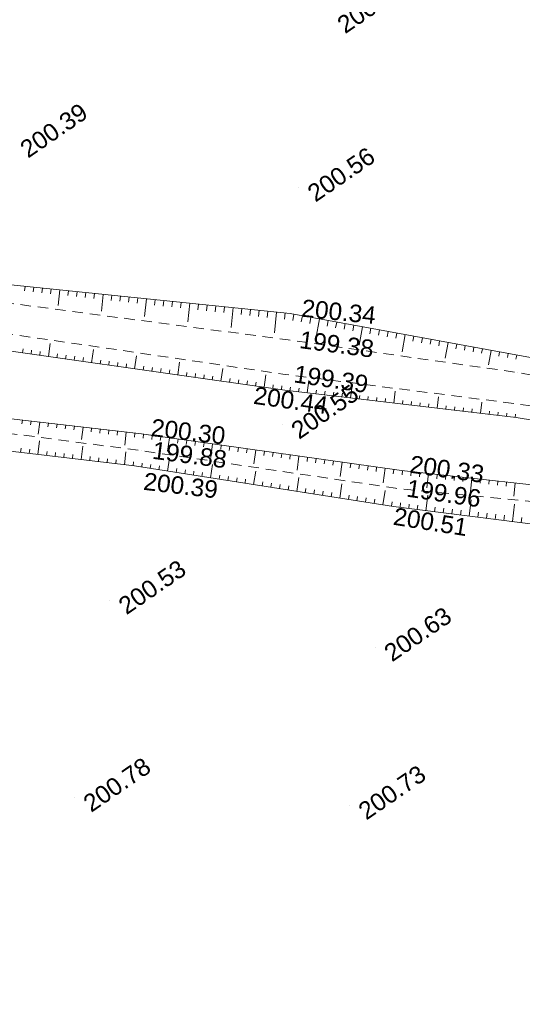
# Model space of a CAD drawing. Header units: millimetres. Extents: x -446952 to 537903, y -185749 to 168493.
# Tile 8 of 155: x -258780 to -229947, y 78059 to 134524. Entities that reach past the tile are written whole.
import ezdxf
from ezdxf.xclip import XClip

# ---------------------------------------------------------------- set-up
doc = ezdxf.new("R2010")
doc.units = ezdxf.units.MM
doc.header["$MEASUREMENT"] = 0
doc.header["$XCLIPFRAME"] = 0
doc.linetypes.add('FOSSE', pattern=[1000, 600, -400])
doc.linetypes.add('Wipeout_Contour', pattern=[1000, 0, -1000])
for name, color, linetype in [('02 AF-17-0322 ZAE POMME- CHANTIER-2018-09-26_2_2D - Dessins placés - Géomètre.2D', 7, 'Continuous'), ('02 AF-17-0322 ZAE POMME- CHANTIER-2018-09-26_2_X-PTS TOPO-TEXTE TOPOALT', 7, 'Continuous'), ('02 AF-17-0322 ZAE POMME- CHANTIER-2018-09-26_2_X-PTS TOPO-TOPOPOINT', 7, 'Continuous'), ('02 AF-17-0322 ZAE POMME- CHANTIER-2018-09-26_2_Y-FDP TOPO-TOP_AXE_FOSSE', 7, 'Continuous'), ('02 AF-17-0322 ZAE POMME- CHANTIER-2018-09-26_2_Y-FDP TOPO-TOP_BARBULE', 7, 'Continuous'), ('02 AF-17-0322 ZAE POMME- CHANTIER-2018-09-26_2_Y-FDP TOPO-TOP_TALUS', 7, 'Continuous'), ('2D - Dessins placés - Géomètre.2D', 7, 'Continuous')]:
    doc.layers.add(name, color=color, linetype=linetype)
doc.styles.add('STYLE_GENERE_4', font='txt')

# ---------------------------------------------------------------- blocks, each defined once
blk = doc.blocks.new('Dessin_1_2', base_point=(-56559339, -2771872408))
at = {"color": 254, "linetype": 'Wipeout_Contour', "lineweight": 0, "ltscale": 2094265.569888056}
blk.add_wipeout([(-446952, -185749), (537903, -185749), (537903, 168493), (-446952, 168064)], dxfattribs=at).dxf.layer = '02 AF-17-0322 ZAE POMME- CHANTIER-2018-09-26_2_2D - Dessins placés - Géomètre.2D'
at = {"layer": '02 AF-17-0322 ZAE POMME- CHANTIER-2018-09-26_2_X-PTS TOPO-TOPOPOINT', "color": 14, "linetype": 'Continuous', "lineweight": 15, "true_color": 0xa80f02}
for p, q in [((-242763, 124894), (-242763, 124894)), ((-243269, 117677), (-243269, 117677)), ((-243371, 116162), (-243371, 116162)), ((-243691, 114205), (-243691, 114205)), ((-230243, 114294), (-230243, 114294)), ((-243562, 113279), (-243562, 113279)), ((-230432, 112515), (-230432, 112515)), ((-243702, 111290), (-243702, 111290)), ((-230299, 111708), (-230299, 111708)), ((-251788, 110765), (-251788, 110765)), ((-251812, 109814), (-251812, 109814)), ((-252187, 108936), (-252187, 108936)), ((-236874, 108670), (-236874, 108670)), ((-237224, 107656), (-237224, 107656)), ((-237341, 106601), (-237341, 106601)), ((-253605, 101230), (-253605, 101230)), ((-238368, 98529), (-238368, 98529)), ((-255628, 89898), (-255628, 89898)), ((-239844, 89458), (-239844, 89458))]:
    blk.add_line(p, q, dxfattribs=at)
at = {"layer": '02 AF-17-0322 ZAE POMME- CHANTIER-2018-09-26_2_Y-FDP TOPO-TOP_AXE_FOSSE', "color": 14, "linetype": 'FOSSE', "lineweight": 15, "true_color": 0xa80f02, "flags": 128}
for points in [[(-187934, 111033), (-193338, 109633), (-196506, 110478), (-210366, 111364), (-222108, 112763), (-230243, 114294), (-243371, 116162), (-263555, 118818)], [(-187941, 108312), (-193420, 107964), (-196565, 109316), (-209872, 109596), (-222359, 111425), (-230432, 112515), (-243691, 114205), (-263974, 117174)], [(-226201, 106590), (-237224, 107656), (-251812, 109814), (-266450, 111722), (-280694, 113886)]]:
    blk.add_lwpolyline(points, dxfattribs=at)
at = {"layer": '02 AF-17-0322 ZAE POMME- CHANTIER-2018-09-26_2_Y-FDP TOPO-TOP_BARBULE', "color": 14, "linetype": 'Continuous', "lineweight": 15, "true_color": 0xa80f02}
for p, q in [((-258471, 119227), (-258497, 118972)), ((-257974, 119177), (-258000, 118918)), ((-257476, 119126), (-257503, 118863)), ((-256979, 119075), (-257006, 118809)), ((-256482, 119024), (-256573, 118127)), ((-255984, 118974), (-256012, 118701)), ((-255487, 118923), (-255515, 118647)), ((-254989, 118872), (-255018, 118592)), ((-254492, 118822), (-254521, 118538)), ((-253994, 118771), (-254092, 117815)), ((-253497, 118720), (-253527, 118430)), ((-253000, 118669), (-253030, 118376)), ((-252502, 118619), (-252532, 118321)), ((-252005, 118568), (-252035, 118267)), ((-251507, 118517), (-251611, 117503)), ((-251010, 118467), (-251041, 118159)), ((-250512, 118416), (-250544, 118105)), ((-250015, 118365), (-250047, 118050)), ((-249518, 118314), (-249550, 117996)), ((-249020, 118264), (-249130, 117191)), ((-248523, 118213), (-248556, 117888)), ((-248025, 118162), (-248059, 117834)), ((-247528, 118111), (-247562, 117779)), ((-247031, 118061), (-247065, 117725)), ((-246533, 118010), (-246648, 116880)), ((-246036, 117959), (-246071, 117617)), ((-245538, 117909), (-245574, 117563)), ((-245041, 117858), (-245076, 117508)), ((-244543, 117807), (-244579, 117454)), ((-244046, 117756), (-244167, 116568)), ((-243549, 117706), (-243585, 117346)), ((-243054, 117638), (-243119, 117282)), ((-242562, 117547), (-242626, 117197)), ((-242070, 117457), (-242134, 117111)), ((-241578, 117367), (-241787, 116229)), ((-241086, 117277), (-241148, 116940)), ((-240595, 117186), (-240656, 116854)), ((-240103, 117096), (-240163, 116769)), ((-239611, 117006), (-239670, 116683)), ((-239119, 116916), (-239314, 115857)), ((-238628, 116825), (-238685, 116512)), ((-238136, 116735), (-238192, 116427)), ((-237644, 116645), (-237700, 116341)), ((-237152, 116555), (-237207, 116256)), ((-236660, 116464), (-236840, 115484)), ((-236169, 116374), (-236222, 116085)), ((-257136, 115205), (-257028, 115963)), ((-235677, 116284), (-235729, 115999)), ((-235185, 116194), (-235236, 115914)), ((-234693, 116103), (-234744, 115828)), ((-234201, 116013), (-234367, 115112)), ((-233710, 115923), (-233758, 115657)), ((-233218, 115833), (-233266, 115572)), ((-258621, 115416), (-258588, 115645)), ((-258126, 115346), (-258094, 115574)), ((-257631, 115275), (-257599, 115503)), ((-256641, 115135), (-256609, 115362)), ((-256146, 115065), (-256114, 115291)), ((-255651, 114995), (-255619, 115220)), ((-254661, 114854), (-254554, 115604)), ((-252185, 114503), (-252080, 115244)), ((-232726, 115742), (-232773, 115486)), ((-232234, 115652), (-232280, 115401)), ((-231743, 115562), (-231893, 114740)), ((-231251, 115472), (-231295, 115230)), ((-230759, 115381), (-230802, 115144)), ((-230267, 115291), (-230310, 115059)), ((-255156, 114924), (-255124, 115150)), ((-254166, 114784), (-254134, 115008)), ((-253671, 114714), (-253639, 114937)), ((-253175, 114643), (-253144, 114867)), ((-252680, 114573), (-252649, 114796)), ((-251690, 114433), (-251659, 114654)), ((-249710, 114152), (-249606, 114884)), ((-251195, 114362), (-251164, 114584)), ((-250700, 114292), (-250669, 114513)), ((-250205, 114222), (-250174, 114442)), ((-249215, 114082), (-249184, 114301)), ((-248720, 114011), (-248689, 114230)), ((-248225, 113941), (-248194, 114159)), ((-247730, 113871), (-247699, 114088)), ((-247235, 113801), (-247132, 114524)), ((-244760, 113449), (-244658, 114164)), ((-246740, 113730), (-246709, 113947)), ((-246245, 113660), (-246214, 113876)), ((-245750, 113590), (-245719, 113805)), ((-245255, 113520), (-245224, 113735)), ((-244265, 113379), (-244234, 113593)), ((-243770, 113309), (-243739, 113523)), ((-242281, 113128), (-242197, 113835)), ((-239798, 112834), (-239716, 113523)), ((-243274, 113245), (-243248, 113460)), ((-242777, 113187), (-242752, 113400)), ((-241784, 113069), (-241759, 113280)), ((-241288, 113010), (-241263, 113220)), ((-240791, 112951), (-240766, 113160)), ((-240295, 112892), (-240270, 113100)), ((-239302, 112775), (-239277, 112981)), ((-237315, 112539), (-237236, 113212)), ((-238805, 112716), (-238781, 112921)), ((-238309, 112657), (-238284, 112861)), ((-237812, 112598), (-237788, 112801)), ((-236819, 112481), (-236795, 112681)), ((-236322, 112422), (-236299, 112621)), ((-235826, 112363), (-235802, 112561)), ((-235329, 112304), (-235306, 112501)), ((-234833, 112245), (-234755, 112900)), ((-234336, 112186), (-234313, 112382)), ((-232350, 111951), (-232275, 112588)), ((-233840, 112128), (-233817, 112322)), ((-233343, 112069), (-233320, 112262)), ((-232847, 112010), (-232824, 112202)), ((-231854, 111892), (-231831, 112082)), ((-231357, 111833), (-231335, 112022)), ((-230861, 111775), (-230838, 111963)), ((-230364, 111716), (-230342, 111902)), ((-258625, 111559), (-258649, 111356)), ((-258128, 111501), (-258152, 111297)), ((-257632, 111443), (-257711, 110757)), ((-257135, 111386), (-257159, 111178)), ((-256638, 111328), (-256663, 111119)), ((-256142, 111270), (-256166, 111060)), ((-255645, 111213), (-255670, 111000)), ((-255148, 111155), (-255231, 110441)), ((-254652, 111098), (-254677, 110882)), ((-254155, 111040), (-254180, 110822)), ((-253658, 110982), (-253684, 110763)), ((-253162, 110925), (-253187, 110704)), ((-252665, 110867), (-252751, 110125)), ((-252168, 110809), (-252194, 110585)), ((-251672, 110749), (-251704, 110524)), ((-251177, 110679), (-251209, 110454)), ((-257738, 109594), (-257645, 110376)), ((-250682, 110610), (-250714, 110383)), ((-250187, 110540), (-250293, 109783)), ((-249692, 110471), (-249724, 110243)), ((-249196, 110401), (-249229, 110172)), ((-248701, 110332), (-248734, 110102)), ((-248206, 110262), (-248239, 110031)), ((-247711, 110193), (-247819, 109420)), ((-247216, 110123), (-247249, 109890)), ((-258731, 109712), (-258702, 109949)), ((-258234, 109653), (-258206, 109889)), ((-257241, 109536), (-257213, 109769)), ((-256745, 109477), (-256717, 109708)), ((-256248, 109418), (-256221, 109648)), ((-255751, 109359), (-255724, 109588)), ((-255255, 109300), (-255165, 110059)), ((-252772, 109006), (-252685, 109741)), ((-246721, 110053), (-246754, 109820)), ((-246226, 109984), (-246258, 109750)), ((-245730, 109914), (-245763, 109679)), ((-245235, 109845), (-245346, 109058)), ((-244740, 109775), (-244773, 109538)), ((-244245, 109706), (-244278, 109468)), ((-243750, 109636), (-243783, 109397)), ((-243255, 109566), (-243288, 109327)), ((-254758, 109241), (-254732, 109467)), ((-254262, 109182), (-254235, 109407)), ((-253765, 109124), (-253739, 109347)), ((-253269, 109065), (-253243, 109287)), ((-252276, 108947), (-252250, 109166)), ((-251781, 108873), (-251747, 109092)), ((-251288, 108795), (-251253, 109016)), ((-250300, 108640), (-250183, 109383)), ((-247830, 108251), (-247710, 109013)), ((-242760, 109497), (-242872, 108696)), ((-242264, 109427), (-242298, 109186)), ((-241769, 109358), (-241803, 109116)), ((-241274, 109288), (-241308, 109045)), ((-240779, 109219), (-240813, 108975)), ((-240284, 109149), (-240398, 108334)), ((-239789, 109080), (-239823, 108834)), ((-239294, 109010), (-239328, 108764)), ((-250794, 108717), (-250759, 108939)), ((-249806, 108562), (-249770, 108786)), ((-249312, 108484), (-249276, 108709)), ((-248818, 108406), (-248782, 108633)), ((-248324, 108329), (-248288, 108556)), ((-245360, 107863), (-245238, 108642)), ((-238799, 108940), (-238833, 108693)), ((-238303, 108871), (-238338, 108623)), ((-237808, 108801), (-237925, 107971)), ((-237313, 108732), (-237348, 108482)), ((-236818, 108664), (-236845, 108415)), ((-236321, 108609), (-236348, 108362)), ((-235824, 108554), (-235851, 108309)), ((-235327, 108500), (-235416, 107687)), ((-234830, 108445), (-234856, 108203)), ((-247336, 108173), (-247300, 108403)), ((-246842, 108096), (-246806, 108326)), ((-246348, 108018), (-246312, 108250)), ((-245854, 107940), (-245818, 108173)), ((-244866, 107785), (-244829, 108020)), ((-244373, 107707), (-244335, 107943)), ((-243879, 107630), (-243841, 107867)), ((-242891, 107474), (-242765, 108272)), ((-240421, 107086), (-240293, 107901)), ((-234333, 108390), (-234359, 108149)), ((-233836, 108335), (-233862, 108096)), ((-233339, 108281), (-233365, 108043)), ((-232842, 108226), (-232928, 107439)), ((-232345, 108171), (-232371, 107937)), ((-231848, 108117), (-231873, 107884)), ((-231351, 108062), (-231376, 107831)), ((-230854, 108007), (-230879, 107777)), ((-230357, 107952), (-230441, 107192)), ((-243385, 107552), (-243347, 107790)), ((-242397, 107396), (-242359, 107637)), ((-241903, 107319), (-241865, 107560)), ((-241409, 107241), (-241371, 107484)), ((-240915, 107163), (-240877, 107407)), ((-237951, 106697), (-237820, 107531)), ((-239927, 107008), (-239889, 107254)), ((-239433, 106930), (-239394, 107177)), ((-238939, 106853), (-238900, 107101)), ((-238445, 106775), (-238406, 107024)), ((-237458, 106620), (-237418, 106871)), ((-236962, 106554), (-236930, 106809)), ((-236466, 106491), (-236433, 106750)), ((-235474, 106367), (-235363, 107252)), ((-232993, 106056), (-232875, 106997)), ((-230512, 105745), (-230387, 106742)), ((-235970, 106429), (-235937, 106691)), ((-234977, 106305), (-234944, 106574)), ((-234481, 106243), (-234447, 106515)), ((-233985, 106180), (-233951, 106456)), ((-233489, 106118), (-233454, 106397)), ((-232497, 105994), (-232461, 106280)), ((-232001, 105932), (-231965, 106221)), ((-231505, 105869), (-231468, 106162)), ((-231009, 105807), (-230971, 106103)), ((-230016, 105683), (-229978, 105985))]:
    blk.add_line(p, q, dxfattribs=at)
at = {"layer": '02 AF-17-0322 ZAE POMME- CHANTIER-2018-09-26_2_Y-FDP TOPO-TOP_TALUS', "color": 14, "linetype": 'Continuous', "lineweight": 15, "true_color": 0xa80f02, "flags": 128}
for points in [[(-190380, 112868), (-190837, 111558), (-210061, 113112), (-229271, 115108), (-243269, 117677), (-263779, 119769)], [(-187986, 107526), (-191947, 106595), (-197295, 108363), (-198560, 108402), (-209987, 108685), (-222592, 110448), (-230299, 111708), (-243562, 113279), (-264257, 116216)], [(-225387, 107405), (-236874, 108670), (-251788, 110765), (-266415, 112462), (-280806, 115075), (-284857, 115514)], [(-225551, 105123), (-237341, 106601), (-252187, 108936), (-266786, 110667), (-281332, 112177)]]:
    blk.add_lwpolyline(points, dxfattribs=at)
at = {"layer": '02 AF-17-0322 ZAE POMME- CHANTIER-2018-09-26_2_X-PTS TOPO-TEXTE TOPOALT', "color": 14, "linetype": 'Continuous', "lineweight": 15, "true_color": 0xa80f02, "char_height": 1000, "style": 'STYLE_GENERE_4'}
for s, insert, attachment_point, rotation in [('\\A1;{\\pql;\\fArial|b0|i0|c0|p38;200.40}', (-240678, 134510), 1, 34.5271), ('\\A1;{\\pql;\\fArial|b0|i0|c0|p38;200.39}', (-258868, 127377), 1, 34.5271), ('\\A1;{\\pql;\\fArial|b0|i0|c0|p38;200.56}', (-242382, 124853), 1, 34.5271), ('\\A1;{\\pql;\\fArial|b0|i0|c0|p38;200.34}', (-242551, 118494), 1, 354.1778), ('\\A1;{\\pql;\\fArial|b0|i0|c0|p38;199.38}', (-242710, 116186), 4, 352.5056), ('\\A1;{\\pql;\\fArial|b0|i0|c0|p38;199.39}', (-243030, 114220), 4, 351.6739), ('\\A1;{\\pql;\\fArial|b0|i0|c0|p38;200.55}', (-243320, 111249), 1, 34.5271), ('\\A1;{\\pql;\\fArial|b0|i0|c0|p38;200.44}', (-245416, 112489), 7, 351.9254), ('\\A1;{\\pql;\\fArial|b0|i0|c0|p38;200.30}', (-251175, 111647), 1, 353.3818), ('\\A1;{\\pql;\\fArial|b0|i0|c0|p38;199.88}', (-251151, 109839), 4, 352.5722), ('\\A1;{\\pql;\\fArial|b0|i0|c0|p38;200.33}', (-236312, 109544), 1, 352.0028), ('\\A1;{\\pql;\\fArial|b0|i0|c0|p38;200.39}', (-251722, 107556), 7, 353.2392), ('\\A1;{\\pql;\\fArial|b0|i0|c0|p38;199.96}', (-236563, 107670), 4, 351.5853), ('\\A1;{\\pql;\\fArial|b0|i0|c0|p38;200.51}', (-237401, 105554), 7, 351.0611), ('\\A1;{\\pql;\\fArial|b0|i0|c0|p38;200.53}', (-253224, 101189), 1, 34.5271), ('\\A1;{\\pql;\\fArial|b0|i0|c0|p38;200.63}', (-237987, 98488), 1, 34.5271), ('\\A1;{\\pql;\\fArial|b0|i0|c0|p38;200.78}', (-255246, 89857), 1, 34.5271), ('\\A1;{\\pql;\\fArial|b0|i0|c0|p38;200.73}', (-239462, 89417), 1, 34.5271)]:
    blk.add_mtext(s, dxfattribs=dict(at, insert=insert, attachment_point=attachment_point, rotation=rotation))

msp = doc.modelspace()

# ---------------------------------------------------------------- block references
at = {"layer": '2D - Dessins placés - Géomètre.2D', "color": 7, "linetype": 'Continuous', "lineweight": 40}
ref = msp.add_blockref('Dessin_1_2', (-56559339, -2771872408), dxfattribs=at)
XClip(ref).set_block_clipping_path([(-446952.2139278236, -185748.9586169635), (537903.0822630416, -185748.9586169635), (537903.0822630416, 168492.6257651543), (-446952.2139278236, 168063.6339895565)])

doc.saveas('drawing.dxf')
